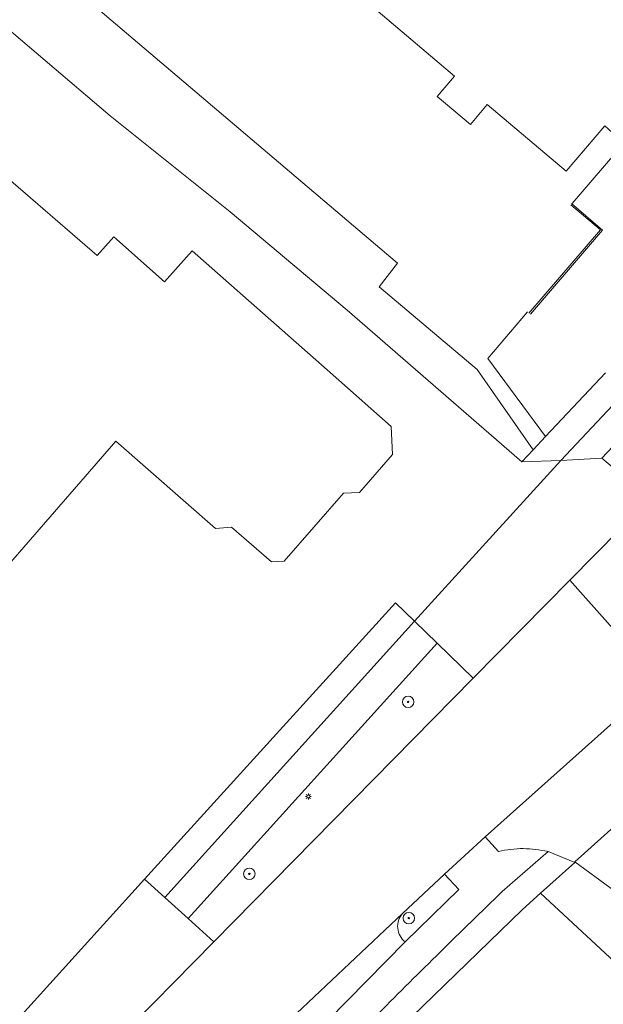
# Model space of a CAD drawing. Header units: metres. Extents: x 187916 to 189411, y 333285 to 334910.
# Tile 256 of 256: x 188938 to 188979, y 333895 to 333964. Entities that reach past the tile are written whole.
import ezdxf

# ---------------------------------------------------------------- set-up
doc = ezdxf.new("R2010")
doc.units = ezdxf.units.M
for name, color, linetype, lineweight in [('B-ME-VH-KANTOPSLUITING_ACHTERKANTBAND-G', 253, 'Continuous', 18), ('B-ME-VH-VERHARDING_BETONSTRAATSTEEN-G', 253, 'Continuous', 18), ('B-ME-VH-VERHARDING_TEGEL-G', 253, 'Continuous', 18), ('B-WE-GR-BOOM-S', 253, 'Continuous', 15), ('B-WE-GR-HAAG-G', 253, 'GR-HAAG1-SO', 15), ('B-WE-IE-MEUBILAIR-S', 253, 'Continuous', 15), ('B-WE-OG-BEBOUWING-GV', 253, 'Continuous', 15), ('B-WE-OG-TERREIN_BEGROEID-GV', 253, 'Continuous', 15), ('B-WE-OG-TERREIN_ERF-GV', 253, 'Continuous', 15), ('B-WE-VH-GESLOTENVERHARDING_ASFALT-GV', 253, 'Continuous', 15), ('B-WE-VH-OPENVERHARDING_BETONSTRAATSTEEN-GV', 253, 'Continuous', 15), ('B-WE-VH-OPENVERHARDING_STRAATBAKSTEEN-GV', 253, 'Continuous', 15), ('B-WE-VH-OPENVERHARDING_TEGEL-GV', 253, 'Continuous', 15)]:
    doc.layers.add(name, color=color, linetype=linetype, lineweight=lineweight)
doc.styles.add('NLCS-ISO', font='NLCS-ISO.ttf')
doc.linetypes.add('GR-HAAG1-SO', pattern='A,6,[176,NLCS.SHX,S=0.125,R=0,X=0,Y=0],-2', length=8)

# ---------------------------------------------------------------- blocks, each defined once
blk = doc.blocks.new('SIE-MEUBILAIR_PAAL_LICHTMAST-SO')
for points in [[(-0.62, 0), (-1, 0)], [(-0.71, 0.71), (-0.44, 0.44)], [(0, 1), (0, 0.62)], [(0.44, 0.44), (0.71, 0.71)], [(1, 0), (0.62, 0)], [(-0.71, -0.71), (-0.44, -0.44)], [(0, -0.62), (0, -1)], [(0.44, -0.44), (0.71, -0.71)]]:
    blk.add_lwpolyline(points)
blk.add_circle((0, 0), 0.5)
blk = doc.blocks.new('SGR-BOOM_GBKN-SO')
at = {"linetype": 'ByBlock', "lineweight": 18}
h = blk.add_hatch(color=0, dxfattribs=at)
h.dxf.hatch_style = 1
edge = h.paths.add_edge_path()
edge.add_arc((0, 0), 0.25, 0, 360)
at = {"color": 0, "linetype": 'ByBlock', "lineweight": 18}
for radius in [2, 0.25]:
    blk.add_circle((0, 0), radius, dxfattribs=at)
at = {"color": 0, "linetype": 'ByBlock', "lineweight": 18, "style": 'NLCS-ISO'}
blk.add_attdef('SOORT', (2.5, 0), '', height=1.5, dxfattribs=at)
blk = doc.blocks.new('DTM')
at = {"layer": 'B-ME-VH-KANTOPSLUITING_ACHTERKANTBAND-G', "ltscale": 0.2, "flags": 128}
blk.add_lwpolyline([(188976.319, 333950.845), (188978.493, 333948.977), (188973.448, 333943.091)], dxfattribs=at)
at = {"layer": 'B-ME-VH-VERHARDING_BETONSTRAATSTEEN-G', "ltscale": 0.2, "flags": 128}
blk.add_lwpolyline([(188976.288, 333950.751), (188978.357, 333948.994), (188973.347, 333943.161)], dxfattribs=at)
at = {"layer": 'B-ME-VH-VERHARDING_TEGEL-G', "ltscale": 0.2, "flags": 128}
blk.add_lwpolyline([(188984.261, 333960.224), (188980.039, 333955.098), (188976.362, 333950.826)], dxfattribs=at)
at = {"layer": 'B-WE-GR-HAAG-G', "ltscale": 0.2, "flags": 128}
blk.add_lwpolyline([(189017.109, 333859.231), (189018.967, 333860.988), (189000, 333878.598), (188974.165, 333902.584)], dxfattribs=at)
at = {"layer": 'B-WE-OG-BEBOUWING-GV', "ltscale": 0.2, "flags": 128}
for points in [[(188969.853, 333972.553), (188962.804, 333964.268), (188968.132, 333959.755), (188966.926, 333958.331), (188969.246, 333956.362), (188970.434, 333957.764), (188975.96, 333953.087), (188978.65, 333956.265), (188979.183, 333955.811), (188980.037, 333956.816), (188979.506, 333957.271), (188980.406, 333958.329)], [(188929.695, 333917.247), (188944.43, 333934.204), (188951.421, 333928.097), (188952.536, 333928.188), (188955.338, 333925.754), (188956.224, 333925.799), (188960.357, 333930.56), (188961.493, 333930.616), (188963.789, 333933.261), (188963.698, 333935.241), (188959.232, 333939.187), (188949.779, 333947.512), (188948.985, 333946.642), (188947.834, 333945.363), (188944.29, 333948.498), (188943.123, 333947.192), (188929.616, 333958.863)]]:
    blk.add_lwpolyline(points, dxfattribs=at)
at = {"layer": 'B-WE-OG-TERREIN_BEGROEID-GV', "ltscale": 0.2, "flags": 128}
for points in [[(188982.045, 333936.116), (188981.697, 333936.45), (188981.574, 333936.32), (188978.458, 333933.025), (188979.336, 333932.258)], [(189019.806, 333865.98), (189018.779, 333867.347), (189017.484, 333868.464), (188981.363, 333901.249), (188976.561, 333904.781), (188976.56, 333904.725), (188974.165, 333902.584), (189000, 333878.598), (189015.88, 333863.854), (189018.422, 333861.494), (189018.967, 333860.988), (189017.109, 333859.231), (189017.43, 333858.953), (189017.71, 333858.711), (189019.229, 333860.188)], [(188964.683, 333899.165), (188968.434, 333902.833), (188967.428, 333903.916), (188964.499, 333901.157)]]:
    blk.add_lwpolyline(points, dxfattribs=at)
blk.add_lwpolyline([(188969.446, 333917.62), (188966.93, 333920.065), (188949.491, 333900.801), (188951.294, 333899.174)], close=True, dxfattribs=at)
for points in [[(188964.225, 333900.674, 0.099622), (188964.164, 333900.122)], [(188964.499, 333901.157, 0.099175), (188964.225, 333900.674)], [(188964.164, 333900.122, 0.099603), (188964.325, 333899.59)], [(188964.325, 333899.59, 0.100704), (188964.683, 333899.165)]]:
    blk.add_lwpolyline(points, format="xyb", dxfattribs=at)
at = {"layer": 'B-WE-OG-TERREIN_ERF-GV', "ltscale": 0.2, "flags": 128}
for points in [[(188980.406, 333958.329), (188979.506, 333957.271), (188980.037, 333956.816), (188979.183, 333955.811), (188978.65, 333956.265), (188975.96, 333953.087), (188970.434, 333957.764), (188969.246, 333956.362), (188966.926, 333958.331), (188968.132, 333959.755), (188962.804, 333964.268), (188957.476, 333968.781), (188956.296, 333967.396), (188954.002, 333969.338), (188955.212, 333970.758), (188949.785, 333975.351), (188956.831, 333983.633), (188955.39, 333984.899), (188948.161, 333976.63), (188941.713, 333982.212), (188943.502, 333984.512), (188942.281, 333985.597), (188936.649, 333990.344)], [(188932.209, 333973.754), (188964.147, 333946.649), (188962.86, 333945), (188969.725, 333939.226), (188973.637, 333933.608), (188974.505, 333934.528), (188970.479, 333939.997), (188973.25, 333943.244)], [(188934.912, 333964.721), (188944.045, 333956.969), (188952.428, 333950.262), (188960.628, 333943.368), (188972.845, 333932.768), (188973.637, 333933.608), (188969.725, 333939.226), (188962.86, 333945), (188964.147, 333946.649), (188932.209, 333973.754)], [(188929.616, 333958.863), (188943.123, 333947.192), (188944.29, 333948.498), (188947.834, 333945.363), (188948.985, 333946.642), (188949.779, 333947.512), (188959.232, 333939.187), (188963.698, 333935.241), (188963.789, 333933.261), (188961.493, 333930.616), (188960.357, 333930.56), (188956.224, 333925.799), (188955.338, 333925.754), (188952.536, 333928.188), (188951.421, 333928.097), (188944.43, 333934.204), (188929.695, 333917.247)], [(188937.834, 333894.052), (188946.443, 333903.551), (188964.015, 333922.899), (188965.338, 333921.613), (188975.571, 333932.849), (188972.845, 333932.768), (188960.628, 333943.368), (188952.428, 333950.262), (188944.045, 333956.969), (188934.912, 333964.721)], [(189000, 333878.598), (188974.165, 333902.584), (188972.886, 333901.44), (188964.354, 333893.15)]]:
    blk.add_lwpolyline(points, dxfattribs=at)
at = {"layer": 'B-WE-VH-GESLOTENVERHARDING_ASFALT-GV', "ltscale": 0.2, "flags": 128}
for points in [[(188984.899, 333933.266), (188976.22, 333924.478), (188982.417, 333917.51), (188982.705, 333917.811), (188991.424, 333925.713)], [(188957.069, 333894.159), (188964.499, 333901.157), (188967.428, 333903.916), (188970.286, 333906.511), (188981.459, 333916.509), (188982.417, 333917.51), (188976.22, 333924.478), (188969.446, 333917.62), (188951.294, 333899.174), (188937.34, 333884.997)]]:
    blk.add_lwpolyline(points, dxfattribs=at)
at = {"layer": 'B-WE-VH-OPENVERHARDING_BETONSTRAATSTEEN-GV', "ltscale": 0.2, "flags": 128}
for points in [[(188964.499, 333901.157), (188957.069, 333894.159)], [(188959.292, 333893.681), (188964.683, 333899.165)]]:
    blk.add_lwpolyline(points, dxfattribs=at)
for points in [[(188964.164, 333900.122, -0.099622), (188964.225, 333900.674)], [(188964.225, 333900.674, -0.099175), (188964.499, 333901.157)], [(188964.325, 333899.59, -0.099603), (188964.164, 333900.122)], [(188964.683, 333899.165, -0.100704), (188964.325, 333899.59)]]:
    blk.add_lwpolyline(points, format="xyb", dxfattribs=at)
at = {"layer": 'B-WE-VH-OPENVERHARDING_STRAATBAKSTEEN-GV', "ltscale": 0.2, "flags": 128}
for points in [[(188979.336, 333932.258), (188978.458, 333933.025), (188975.571, 333932.849), (188965.338, 333921.613), (188966.93, 333920.065), (188969.446, 333917.62), (188976.22, 333924.478), (188984.899, 333933.266)], [(188981.459, 333916.509), (188970.286, 333906.511), (188971.216, 333905.489)], [(188974.683, 333905.482), (188976.56, 333904.725), (188976.561, 333904.781), (188980.656, 333908.447), (188980.327, 333909.334), (188980.111, 333910.42), (188980.085, 333910.549)], [(188980.656, 333908.447), (188976.561, 333904.781), (188981.363, 333901.249), (189017.484, 333868.464), (189018.779, 333867.347), (189019.806, 333865.98)]]:
    blk.add_lwpolyline(points, dxfattribs=at)
for points in [[(188971.216, 333905.489, -0.030268), (188972.077, 333905.643)], [(188972.077, 333905.643, -0.030889), (188972.95, 333905.694)], [(188972.95, 333905.694, -0.029739), (188973.823, 333905.64)], [(188973.823, 333905.64, -0.030072), (188974.683, 333905.482)]]:
    blk.add_lwpolyline(points, format="xyb", dxfattribs=at)
blk.add_lwpolyline([(188938.123, 333891.552), (188937.65, 333888.102), (188937.34, 333884.997), (188951.294, 333899.174), (188949.491, 333900.801), (188947.858, 333902.275), (188946.443, 333903.551), (188937.834, 333894.052)], close=True, dxfattribs=at)
at = {"layer": 'B-WE-VH-OPENVERHARDING_TEGEL-GV', "ltscale": 0.2, "flags": 128}
for points in [[(188980.298, 333937.875), (188975.571, 333932.849), (188978.458, 333933.025), (188981.574, 333936.32), (188981.697, 333936.45), (188986.527, 333941.557), (188990.929, 333946.139), (188990.94, 333946.151)], [(188978.705, 333938.982), (188974.505, 333934.528), (188973.637, 333933.608), (188972.845, 333932.768), (188975.571, 333932.849), (188980.298, 333937.875)], [(188971.216, 333905.489), (188970.286, 333906.511), (188967.428, 333903.916), (188968.434, 333902.833), (188964.683, 333899.165), (188959.292, 333893.681)], [(188976.56, 333904.725), (188974.683, 333905.482), (188971.474, 333902.684)], [(188971.474, 333902.684), (188974.683, 333905.482)], [(188930.124, 333855.954), (188939.331, 333866.335), (188948.254, 333876.179), (188948.475, 333876.436), (188950.344, 333878.384), (188950.425, 333878.527), (188957.489, 333886.001), (188957.709, 333886.234), (188959.777, 333888.362), (188959.983, 333888.628), (188962.136, 333890.78), (188962.34, 333890.984), (188964.155, 333892.933), (188964.354, 333893.15), (188972.886, 333901.44), (188974.165, 333902.584), (188976.56, 333904.725)]]:
    blk.add_lwpolyline(points, dxfattribs=at)
for points in [[(188946.443, 333903.551), (188947.858, 333902.275), (188965.338, 333921.613), (188964.015, 333922.899)], [(188965.338, 333921.613), (188947.858, 333902.275), (188949.491, 333900.801), (188966.93, 333920.065)]]:
    blk.add_lwpolyline(points, close=True, dxfattribs=at)
for points in [[(188972.077, 333905.643, 0.030268), (188971.216, 333905.489)], [(188972.95, 333905.694, 0.030889), (188972.077, 333905.643)], [(188973.823, 333905.64, 0.029739), (188972.95, 333905.694)], [(188974.683, 333905.482, 0.030072), (188973.823, 333905.64)], [(188971.474, 333902.684, 0.004847), (188962.843, 333894.192)], [(188962.843, 333894.192, -0.004847), (188971.474, 333902.684)]]:
    blk.add_lwpolyline(points, format="xyb", dxfattribs=at)
at = {"layer": 'B-WE-GR-BOOM-S', "xscale": 0.2, "yscale": 0.2, "zscale": 0.2}
for p in [(188964.89, 333915.96), (188953.78, 333903.93), (188964.94, 333900.83)]:
    blk.add_blockref('SGR-BOOM_GBKN-SO', p, dxfattribs=at)
at = {"layer": 'B-WE-IE-MEUBILAIR-S', "xscale": 0.2, "yscale": 0.2, "zscale": 0.2}
blk.add_blockref('SIE-MEUBILAIR_PAAL_LICHTMAST-SO', (188957.907, 333909.341), dxfattribs=at)

msp = doc.modelspace()

# ---------------------------------------------------------------- block references
msp.add_blockref('DTM', (0, 0))

doc.saveas('drawing.dxf')
